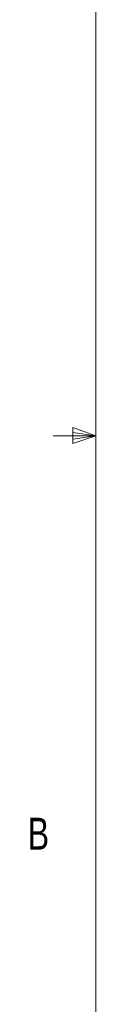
# Model space of a CAD drawing. Header units: millimetres. Extents: x 11 to 421, y 5 to 275.
# Tile 4 of 10: x 11 to 16, y 98 to 171. Entities that reach past the tile are written whole.
import ezdxf

# ---------------------------------------------------------------- set-up
doc = ezdxf.new("R2010")
doc.units = ezdxf.units.MM
doc.styles.add('SLDTEXTSTYLE0', font='TXT', dxfattribs={"width": 0.75})

msp = doc.modelspace()

# ---------------------------------------------------------------- linework, layer by layer
at = {"color": 7, "linetype": 'Continuous', "lineweight": 0}
for p, q in [((15.907, 270.309), (15.907, 9.959)), ((14.2, 140.744), (14.2, 139.56)), ((15.907, 140.134), (14.2, 140.744)), ((15.907, 140.134), (12.732, 140.134)), ((15.907, 140.134), (14.2, 140.363)), ((15.907, 140.134), (14.2, 139.872)), ((15.907, 140.134), (14.2, 139.56))]:
    msp.add_line(p, q, dxfattribs=at)

# ---------------------------------------------------------------- texts
at = {"color": 7, "linetype": 'Continuous', "lineweight": 0, "insert": (10.831, 111.588), "char_height": 2.381, "attachment_point": 1, "style": 'SLDTEXTSTYLE0'}
msp.add_mtext('B', dxfattribs=at)

doc.saveas('drawing.dxf')
